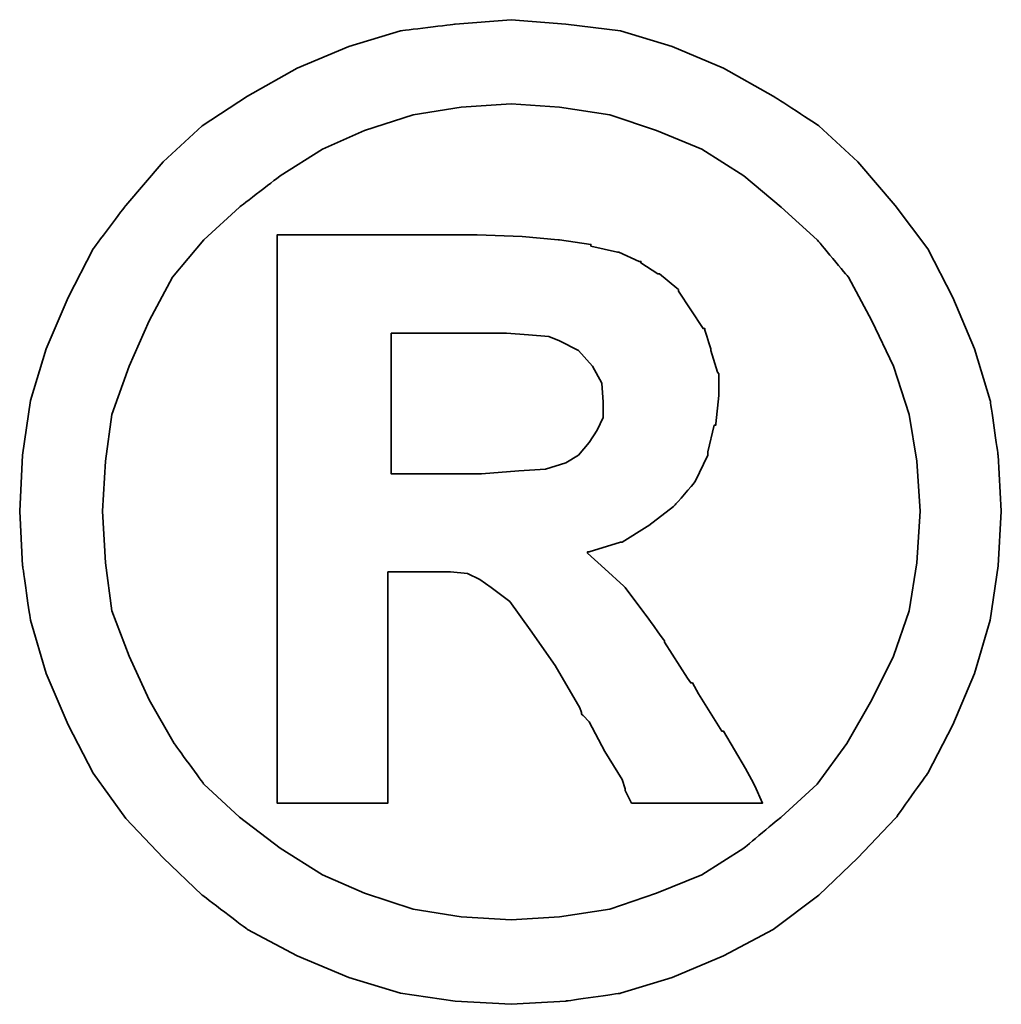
# Model space of a CAD drawing. Header units: millimetres. Extents: x 2891 to 6329, y -1599 to 860.
# Tile 47 of 256: x 3776.61 to 3778.29, y -1565.16 to -1563.47. Entities that reach past the tile are written whole.
import ezdxf

# ---------------------------------------------------------------- set-up
doc = ezdxf.new("R2010")
doc.units = ezdxf.units.MM
doc.layers.add('DIM', color=4, linetype='CONTINUOUS')
doc.layers.add('layer 1', color=7, linetype='CONTINUOUS')

# ---------------------------------------------------------------- blocks, each defined once
blk = doc.blocks.new('TBI MOTION logo(完整正式版)')
at = {"layer": 'layer 1', "color": 22, "lineweight": 35}
for points, knots in [([(81.20634, 4.98624), (81.20634, 4.98624), (81.18649, 5.32862), (81.18649, 5.32862), (81.18649, 5.32862), (81.18649, 5.32862), (81.13886, 5.66206), (81.13886, 5.66206), (81.13886, 5.66206), (81.13886, 5.66206), (81.04359, 5.97764), (81.04359, 5.97764), (81.04359, 5.97764), (81.04359, 5.97764), (80.91061, 6.29124), (80.91061, 6.29124), (80.91061, 6.29124), (80.91061, 6.29124), (80.75778, 6.58697), (80.75778, 6.58697), (80.75778, 6.58697), (80.75778, 6.58697), (80.5593, 6.85294), (80.5593, 6.85294), (80.5593, 6.85294), (80.5593, 6.85294), (80.33105, 7.1189), (80.33105, 7.1189), (80.33105, 7.1189), (80.33105, 7.1189), (80.09287, 7.33921), (80.09287, 7.33921), (80.09287, 7.33921), (80.09287, 7.33921), (79.815, 7.51982), (79.815, 7.51982), (79.815, 7.51982), (79.815, 7.51982), (79.51133, 7.69051), (79.51133, 7.69051), (79.51133, 7.69051), (79.51133, 7.69051), (79.19773, 7.8235), (79.19773, 7.8235), (79.19773, 7.8235), (79.19773, 7.8235), (78.88215, 7.91877), (78.88215, 7.91877), (78.88215, 7.91877), (78.88215, 7.91877), (78.54871, 7.95846), (78.54871, 7.95846), (78.54871, 7.95846), (78.54871, 7.95846), (78.21526, 7.98625), (78.21526, 7.98625), (78.21526, 7.98625), (78.21526, 7.98625), (77.87388, 7.95846), (77.87388, 7.95846), (77.87388, 7.95846), (77.87388, 7.95846), (77.54044, 7.91877), (77.54044, 7.91877), (77.54044, 7.91877), (77.54044, 7.91877), (77.22485, 7.8235), (77.22485, 7.8235), (77.22485, 7.8235), (77.22485, 7.8235), (76.91027, 7.69051), (76.91027, 7.69051), (76.91027, 7.69051), (76.91027, 7.69051), (76.6056, 7.51982), (76.6056, 7.51982), (76.6056, 7.51982), (76.6056, 7.51982), (76.32972, 7.33921), (76.32972, 7.33921), (76.32972, 7.33921), (76.32972, 7.33921), (76.09154, 7.1189), (76.09154, 7.1189), (76.09154, 7.1189), (76.09154, 7.1189), (75.86329, 6.85294), (75.86329, 6.85294), (75.86329, 6.85294), (75.86329, 6.85294), (75.66382, 6.58697), (75.66382, 6.58697), (75.66382, 6.58697), (75.66382, 6.58697), (75.51099, 6.29124), (75.51099, 6.29124), (75.51099, 6.29124), (75.51099, 6.29124), (75.37702, 5.97764), (75.37702, 5.97764), (75.37702, 5.97764), (75.37702, 5.97764), (75.28175, 5.66206), (75.28175, 5.66206), (75.28175, 5.66206), (75.28175, 5.66206), (75.23411, 5.32862), (75.23411, 5.32862), (75.23411, 5.32862), (75.23411, 5.32862), (75.21625, 4.98624), (75.21625, 4.98624), (75.21625, 4.98624), (75.21625, 4.98624), (75.23411, 4.6528), (75.23411, 4.6528), (75.23411, 4.6528), (75.23411, 4.6528), (75.28175, 4.32035), (75.28175, 4.32035), (75.28175, 4.32035), (75.28175, 4.32035), (75.37702, 3.99583), (75.37702, 3.99583), (75.37702, 3.99583), (75.37702, 3.99583), (75.51099, 3.68224), (75.51099, 3.68224), (75.51099, 3.68224), (75.51099, 3.68224), (75.66382, 3.38749), (75.66382, 3.38749), (75.66382, 3.38749), (75.66382, 3.38749), (75.86329, 3.10963), (75.86329, 3.10963), (75.86329, 3.10963), (75.86329, 3.10963), (76.09154, 2.87145), (76.09154, 2.87145), (76.09154, 2.87145), (76.09154, 2.87145), (76.32972, 2.6432), (76.32972, 2.6432), (76.32972, 2.6432), (76.32972, 2.6432), (76.6056, 2.43381), (76.6056, 2.43381), (76.6056, 2.43381), (76.6056, 2.43381), (76.91027, 2.27205), (76.91027, 2.27205), (76.91027, 2.27205), (76.91027, 2.27205), (77.22485, 2.13906), (77.22485, 2.13906), (77.22485, 2.13906), (77.22485, 2.13906), (77.54044, 2.0438), (77.54044, 2.0438), (77.54044, 2.0438), (77.54044, 2.0438), (77.87388, 1.99616), (77.87388, 1.99616), (77.87388, 1.99616), (77.87388, 1.99616), (78.21526, 1.97631), (78.21526, 1.97631), (78.21526, 1.97631), (78.21526, 1.97631), (78.54871, 1.99616), (78.54871, 1.99616), (78.54871, 1.99616), (78.54871, 1.99616), (78.88215, 2.0438), (78.88215, 2.0438), (78.88215, 2.0438), (78.88215, 2.0438), (79.19773, 2.13906), (79.19773, 2.13906), (79.19773, 2.13906), (79.19773, 2.13906), (79.51133, 2.27205), (79.51133, 2.27205), (79.51133, 2.27205), (79.51133, 2.27205), (79.815, 2.43381), (79.815, 2.43381), (79.815, 2.43381), (79.815, 2.43381), (80.09287, 2.6432), (80.09287, 2.6432), (80.09287, 2.6432), (80.09287, 2.6432), (80.33105, 2.87145), (80.33105, 2.87145), (80.33105, 2.87145), (80.33105, 2.87145), (80.5593, 3.10963), (80.5593, 3.10963), (80.5593, 3.10963), (80.5593, 3.10963), (80.75778, 3.38749), (80.75778, 3.38749), (80.75778, 3.38749), (80.75778, 3.38749), (80.91061, 3.68224), (80.91061, 3.68224), (80.91061, 3.68224), (80.91061, 3.68224), (81.04359, 3.99583), (81.04359, 3.99583), (81.04359, 3.99583), (81.04359, 3.99583), (81.13886, 4.32035), (81.13886, 4.32035), (81.13886, 4.32035), (81.13886, 4.32035), (81.18649, 4.6528), (81.18649, 4.6528), (81.18649, 4.6528), (81.18649, 4.6528), (81.20634, 4.98624), (81.20634, 4.98624)], [0, 0, 0, 0, 0.0178571, 0.0178571, 0.0178571, 0.0178572, 0.0357143, 0.0357143, 0.0357143, 0.0357143, 0.0535714, 0.0535714, 0.0535714, 0.0535714, 0.0714286, 0.0714286, 0.0714286, 0.0714286, 0.0892857, 0.0892857, 0.0892857, 0.0892857, 0.1071429, 0.1071429, 0.1071429, 0.1071429, 0.125, 0.125, 0.125, 0.125, 0.1428571, 0.1428571, 0.1428571, 0.1428572, 0.1607143, 0.1607143, 0.1607143, 0.1607143, 0.1785714, 0.1785714, 0.1785714, 0.1785714, 0.1964286, 0.1964286, 0.1964286, 0.1964286, 0.2142857, 0.2142857, 0.2142857, 0.2142857, 0.2321429, 0.2321429, 0.2321429, 0.2321429, 0.25, 0.25, 0.25, 0.25, 0.2678571, 0.2678571, 0.2678571, 0.2678572, 0.2857143, 0.2857143, 0.2857143, 0.2857143, 0.3035714, 0.3035714, 0.3035714, 0.3035714, 0.3214286, 0.3214286, 0.3214286, 0.3214286, 0.3392857, 0.3392857, 0.3392857, 0.3392857, 0.3571429, 0.3571429, 0.3571429, 0.3571429, 0.375, 0.375, 0.375, 0.375, 0.3928571, 0.3928571, 0.3928571, 0.3928572, 0.4107143, 0.4107143, 0.4107143, 0.4107143, 0.4285714, 0.4285714, 0.4285714, 0.4285714, 0.4464286, 0.4464286, 0.4464286, 0.4464286, 0.4642857, 0.4642857, 0.4642857, 0.4642857, 0.4821429, 0.4821429, 0.4821429, 0.4821429, 0.5, 0.5, 0.5, 0.5, 0.5178571, 0.5178571, 0.5178571, 0.5178572, 0.5357143, 0.5357143, 0.5357143, 0.5357143, 0.5535714, 0.5535714, 0.5535714, 0.5535714, 0.5714286, 0.5714286, 0.5714286, 0.5714286, 0.5892857, 0.5892857, 0.5892857, 0.5892857, 0.6071429, 0.6071429, 0.6071429, 0.6071429, 0.625, 0.625, 0.625, 0.625, 0.6428571, 0.6428571, 0.6428571, 0.6428572, 0.6607143, 0.6607143, 0.6607143, 0.6607143, 0.6785714, 0.6785714, 0.6785714, 0.6785714, 0.6964286, 0.6964286, 0.6964286, 0.6964286, 0.7142857, 0.7142857, 0.7142857, 0.7142857, 0.7321429, 0.7321429, 0.7321429, 0.7321429, 0.75, 0.75, 0.75, 0.75, 0.7678571, 0.7678571, 0.7678571, 0.7678572, 0.7857143, 0.7857143, 0.7857143, 0.7857143, 0.8035714, 0.8035714, 0.8035714, 0.8035714, 0.8214286, 0.8214286, 0.8214286, 0.8214286, 0.8392857, 0.8392857, 0.8392857, 0.8392857, 0.8571429, 0.8571429, 0.8571429, 0.8571429, 0.875, 0.875, 0.875, 0.875, 0.8928571, 0.8928571, 0.8928571, 0.8928572, 0.9107143, 0.9107143, 0.9107143, 0.9107143, 0.9285714, 0.9285714, 0.9285714, 0.9285714, 0.9464286, 0.9464286, 0.9464286, 0.9464286, 0.9642857, 0.9642857, 0.9642857, 0.9642857, 0.9821429, 0.9821429, 0.9821429, 0.9821429, 1, 1, 1, 1]), ([(80.71014, 4.98624), (80.71014, 4.98624), (80.69129, 5.29091), (80.69129, 5.29091), (80.69129, 5.29091), (80.69129, 5.29091), (80.64464, 5.57672), (80.64464, 5.57672), (80.64464, 5.57672), (80.64464, 5.57672), (80.54937, 5.87245), (80.54937, 5.87245), (80.54937, 5.87245), (80.54937, 5.87245), (80.41639, 6.14833), (80.41639, 6.14833), (80.41639, 6.14833), (80.41639, 6.14833), (80.27349, 6.41429), (80.27349, 6.41429), (80.27349, 6.41429), (80.27349, 6.41429), (80.08295, 6.64255), (80.08295, 6.64255), (80.08295, 6.64255), (80.08295, 6.64255), (79.86264, 6.84301), (79.86264, 6.84301), (79.86264, 6.84301), (79.86264, 6.84301), (79.63439, 7.03355), (79.63439, 7.03355), (79.63439, 7.03355), (79.63439, 7.03355), (79.37835, 7.1963), (79.37835, 7.1963), (79.37835, 7.1963), (79.37835, 7.1963), (79.10246, 7.30944), (79.10246, 7.30944), (79.10246, 7.30944), (79.10246, 7.30944), (78.81665, 7.40471), (78.81665, 7.40471), (78.81665, 7.40471), (78.81665, 7.40471), (78.511, 7.45234), (78.511, 7.45234), (78.511, 7.45234), (78.511, 7.45234), (78.21526, 7.47219), (78.21526, 7.47219), (78.21526, 7.47219), (78.21526, 7.47219), (77.9106, 7.45234), (77.9106, 7.45234), (77.9106, 7.45234), (77.9106, 7.45234), (77.61685, 7.40471), (77.61685, 7.40471), (77.61685, 7.40471), (77.61685, 7.40471), (77.32012, 7.30944), (77.32012, 7.30944), (77.32012, 7.30944), (77.32012, 7.30944), (77.06309, 7.1963), (77.06309, 7.1963), (77.06309, 7.1963), (77.06309, 7.1963), (76.80606, 7.03355), (76.80606, 7.03355), (76.80606, 7.03355), (76.80606, 7.03355), (76.55797, 6.84301), (76.55797, 6.84301), (76.55797, 6.84301), (76.55797, 6.84301), (76.34063, 6.64255), (76.34063, 6.64255), (76.34063, 6.64255), (76.34063, 6.64255), (76.1491, 6.41429), (76.1491, 6.41429), (76.1491, 6.41429), (76.1491, 6.41429), (76.0062, 6.14833), (76.0062, 6.14833), (76.0062, 6.14833), (76.0062, 6.14833), (75.88314, 5.87245), (75.88314, 5.87245), (75.88314, 5.87245), (75.88314, 5.87245), (75.77794, 5.57672), (75.77794, 5.57672), (75.77794, 5.57672), (75.77794, 5.57672), (75.73924, 5.29091), (75.73924, 5.29091), (75.73924, 5.29091), (75.73924, 5.29091), (75.72039, 4.98624), (75.72039, 4.98624), (75.72039, 4.98624), (75.72039, 4.98624), (75.73924, 4.67165), (75.73924, 4.67165), (75.73924, 4.67165), (75.73924, 4.67165), (75.77794, 4.37791), (75.77794, 4.37791), (75.77794, 4.37791), (75.77794, 4.37791), (75.88314, 4.10102), (75.88314, 4.10102), (75.88314, 4.10102), (75.88314, 4.10102), (76.0062, 3.83407), (76.0062, 3.83407), (76.0062, 3.83407), (76.0062, 3.83407), (76.15902, 3.56811), (76.15902, 3.56811), (76.15902, 3.56811), (76.15902, 3.56811), (76.34063, 3.32001), (76.34063, 3.32001), (76.34063, 3.32001), (76.34063, 3.32001), (76.55797, 3.11955), (76.55797, 3.11955), (76.55797, 3.11955), (76.55797, 3.11955), (76.80606, 2.92901), (76.80606, 2.92901), (76.80606, 2.92901), (76.80606, 2.92901), (77.06309, 2.76725), (77.06309, 2.76725), (77.06309, 2.76725), (77.06309, 2.76725), (77.32012, 2.65412), (77.32012, 2.65412), (77.32012, 2.65412), (77.32012, 2.65412), (77.61685, 2.55786), (77.61685, 2.55786), (77.61685, 2.55786), (77.61685, 2.55786), (77.9106, 2.51022), (77.9106, 2.51022), (77.9106, 2.51022), (77.9106, 2.51022), (78.21526, 2.49137), (78.21526, 2.49137), (78.21526, 2.49137), (78.21526, 2.49137), (78.511, 2.51022), (78.511, 2.51022), (78.511, 2.51022), (78.511, 2.51022), (78.81665, 2.55786), (78.81665, 2.55786), (78.81665, 2.55786), (78.81665, 2.55786), (79.10246, 2.65412), (79.10246, 2.65412), (79.10246, 2.65412), (79.10246, 2.65412), (79.37835, 2.76725), (79.37835, 2.76725), (79.37835, 2.76725), (79.37835, 2.76725), (79.63439, 2.92901), (79.63439, 2.92901), (79.63439, 2.92901), (79.63439, 2.92901), (79.86264, 3.11955), (79.86264, 3.11955), (79.86264, 3.11955), (79.86264, 3.11955), (80.08295, 3.32001), (80.08295, 3.32001), (80.08295, 3.32001), (80.08295, 3.32001), (80.26356, 3.56811), (80.26356, 3.56811), (80.26356, 3.56811), (80.26356, 3.56811), (80.41639, 3.83407), (80.41639, 3.83407), (80.41639, 3.83407), (80.41639, 3.83407), (80.54937, 4.10102), (80.54937, 4.10102), (80.54937, 4.10102), (80.54937, 4.10102), (80.64464, 4.37791), (80.64464, 4.37791), (80.64464, 4.37791), (80.64464, 4.37791), (80.69129, 4.67165), (80.69129, 4.67165), (80.69129, 4.67165), (80.69129, 4.67165), (80.71014, 4.98624), (80.71014, 4.98624)], [0, 0, 0, 0, 0.0192308, 0.0192308, 0.0192308, 0.0192308, 0.0384615, 0.0384615, 0.0384615, 0.0384615, 0.0576923, 0.0576923, 0.0576923, 0.0576923, 0.0769231, 0.0769231, 0.0769231, 0.0769231, 0.0961538, 0.0961538, 0.0961538, 0.0961539, 0.1153846, 0.1153846, 0.1153846, 0.1153846, 0.1346154, 0.1346154, 0.1346154, 0.1346154, 0.1538462, 0.1538462, 0.1538462, 0.1538462, 0.1730769, 0.1730769, 0.1730769, 0.1730769, 0.1923077, 0.1923077, 0.1923077, 0.1923077, 0.2115385, 0.2115385, 0.2115385, 0.2115385, 0.2307692, 0.2307692, 0.2307692, 0.2307692, 0.25, 0.25, 0.25, 0.25, 0.2692308, 0.2692308, 0.2692308, 0.2692308, 0.2884615, 0.2884615, 0.2884615, 0.2884615, 0.3076923, 0.3076923, 0.3076923, 0.3076923, 0.3269231, 0.3269231, 0.3269231, 0.3269231, 0.3461538, 0.3461538, 0.3461538, 0.3461539, 0.3653846, 0.3653846, 0.3653846, 0.3653846, 0.3846154, 0.3846154, 0.3846154, 0.3846154, 0.4038462, 0.4038462, 0.4038462, 0.4038462, 0.4230769, 0.4230769, 0.4230769, 0.4230769, 0.4423077, 0.4423077, 0.4423077, 0.4423077, 0.4615385, 0.4615385, 0.4615385, 0.4615385, 0.4807692, 0.4807692, 0.4807692, 0.4807692, 0.5, 0.5, 0.5, 0.5, 0.5192308, 0.5192308, 0.5192308, 0.5192308, 0.5384615, 0.5384615, 0.5384615, 0.5384615, 0.5576923, 0.5576923, 0.5576923, 0.5576923, 0.5769231, 0.5769231, 0.5769231, 0.5769231, 0.5961538, 0.5961538, 0.5961538, 0.5961539, 0.6153846, 0.6153846, 0.6153846, 0.6153846, 0.6346154, 0.6346154, 0.6346154, 0.6346154, 0.6538462, 0.6538462, 0.6538462, 0.6538462, 0.6730769, 0.6730769, 0.6730769, 0.6730769, 0.6923077, 0.6923077, 0.6923077, 0.6923077, 0.7115385, 0.7115385, 0.7115385, 0.7115385, 0.7307692, 0.7307692, 0.7307692, 0.7307692, 0.75, 0.75, 0.75, 0.75, 0.7692308, 0.7692308, 0.7692308, 0.7692308, 0.7884615, 0.7884615, 0.7884615, 0.7884615, 0.8076923, 0.8076923, 0.8076923, 0.8076923, 0.8269231, 0.8269231, 0.8269231, 0.8269231, 0.8461538, 0.8461538, 0.8461538, 0.8461539, 0.8653846, 0.8653846, 0.8653846, 0.8653846, 0.8846154, 0.8846154, 0.8846154, 0.8846154, 0.9038462, 0.9038462, 0.9038462, 0.9038462, 0.9230769, 0.9230769, 0.9230769, 0.9230769, 0.9423077, 0.9423077, 0.9423077, 0.9423077, 0.9615385, 0.9615385, 0.9615385, 0.9615385, 0.9807692, 0.9807692, 0.9807692, 0.9807692, 1, 1, 1, 1]), ([(76.78721, 3.2823), (76.78721, 3.2823), (76.78721, 3.32001), (76.78721, 3.32001), (76.78721, 3.32001), (76.78721, 3.32001), (76.78721, 3.42422), (76.78721, 3.42422), (76.78721, 3.42422), (76.78721, 3.42422), (76.78721, 3.59689), (76.78721, 3.59689), (76.78721, 3.59689), (76.78721, 3.59689), (76.78721, 3.80529), (76.78721, 3.80529), (76.78721, 3.80529), (76.78721, 3.80529), (76.78721, 4.0524), (76.78721, 4.0524), (76.78721, 4.0524), (76.78721, 4.0524), (76.78721, 4.32035), (76.78721, 4.32035), (76.78721, 4.32035), (76.78721, 4.32035), (76.78721, 4.92868), (76.78721, 4.92868), (76.78721, 4.92868), (76.78721, 4.92868), (76.78721, 5.53801), (76.78721, 5.53801), (76.78721, 5.53801), (76.78721, 5.53801), (76.78721, 5.82482), (76.78721, 5.82482), (76.78721, 5.82482), (76.78721, 5.82482), (76.78721, 6.07291), (76.78721, 6.07291), (76.78721, 6.07291), (76.78721, 6.07291), (76.78721, 6.30017), (76.78721, 6.30017), (76.78721, 6.30017), (76.78721, 6.30017), (76.78721, 6.45399), (76.78721, 6.45399), (76.78721, 6.45399), (76.78721, 6.45399), (76.78721, 6.5572), (76.78721, 6.5572), (76.78721, 6.5572), (76.78721, 6.5572), (76.78721, 6.59689), (76.78721, 6.59689), (76.78721, 6.59689), (76.78721, 6.59689), (76.78721, 6.67232), (76.78721, 6.67232), (76.78721, 6.67232), (76.78721, 6.67232), (76.8537, 6.67232), (76.8537, 6.67232), (76.8537, 6.67232), (76.8537, 6.67232), (76.87355, 6.67232), (76.87355, 6.67232), (76.87355, 6.67232), (76.87355, 6.67232), (76.91027, 6.67232), (76.91027, 6.67232), (76.91027, 6.67232), (76.91027, 6.67232), (77.04424, 6.67232), (77.04424, 6.67232), (77.04424, 6.67232), (77.04424, 6.67232), (77.22485, 6.67232), (77.22485, 6.67232), (77.22485, 6.67232), (77.22485, 6.67232), (77.43524, 6.67232), (77.43524, 6.67232), (77.43524, 6.67232), (77.43524, 6.67232), (77.65357, 6.67232), (77.65357, 6.67232), (77.65357, 6.67232), (77.65357, 6.67232), (77.82625, 6.67232), (77.82625, 6.67232), (77.82625, 6.67232), (77.82625, 6.67232), (77.94037, 6.67232), (77.94037, 6.67232), (77.94037, 6.67232), (77.94037, 6.67232), (77.97709, 6.67232), (77.97709, 6.67232), (77.97709, 6.67232), (77.97709, 6.67232), (77.99694, 6.67232), (77.99694, 6.67232), (77.99694, 6.67232), (77.99694, 6.67232), (78.00686, 6.67232), (78.00686, 6.67232), (78.00686, 6.67232), (78.00686, 6.67232), (78.28275, 6.6624), (78.28275, 6.6624), (78.28275, 6.6624), (78.28275, 6.6624), (78.50107, 6.64255), (78.50107, 6.64255), (78.50107, 6.64255), (78.50107, 6.64255), (78.511, 6.64255), (78.511, 6.64255), (78.511, 6.64255), (78.511, 6.64255), (78.70154, 6.61476), (78.70154, 6.61476), (78.70154, 6.61476), (78.70154, 6.61476), (78.70154, 6.60483), (78.70154, 6.60483), (78.70154, 6.60483), (78.70154, 6.60483), (78.86429, 6.56713), (78.86429, 6.56713), (78.86429, 6.56713), (78.86429, 6.56713), (78.87223, 6.56713), (78.87223, 6.56713), (78.87223, 6.56713), (78.87223, 6.56713), (78.99727, 6.51056), (78.99727, 6.51056), (78.99727, 6.51056), (78.99727, 6.51056), (79.00719, 6.51056), (79.00719, 6.51056), (79.00719, 6.51056), (79.00719, 6.51056), (79.00719, 6.50162), (79.00719, 6.50162), (79.00719, 6.50162), (79.00719, 6.50162), (79.1104, 6.43415), (79.1104, 6.43415), (79.1104, 6.43415), (79.1104, 6.43415), (79.12132, 6.43415), (79.12132, 6.43415), (79.12132, 6.43415), (79.12132, 6.43415), (79.22552, 6.34781), (79.22552, 6.34781), (79.22552, 6.34781), (79.22552, 6.34781), (79.23544, 6.33888), (79.23544, 6.33888), (79.23544, 6.33888), (79.23544, 6.33888), (79.23544, 6.32895), (79.23544, 6.32895), (79.23544, 6.32895), (79.23544, 6.32895), (79.31087, 6.21483), (79.31087, 6.21483), (79.31087, 6.21483), (79.31087, 6.21483), (79.38629, 6.1007), (79.38629, 6.1007), (79.38629, 6.1007), (79.38629, 6.1007), (79.3972, 6.1007), (79.3972, 6.1007), (79.3972, 6.1007), (79.3972, 6.1007), (79.3972, 6.09078), (79.3972, 6.09078), (79.3972, 6.09078), (79.3972, 6.09078), (79.43392, 5.97764), (79.43392, 5.97764), (79.43392, 5.97764), (79.43392, 5.97764), (79.43392, 5.96772), (79.43392, 5.96772), (79.43392, 5.96772), (79.43392, 5.96772), (79.47362, 5.83474), (79.47362, 5.83474), (79.47362, 5.83474), (79.47362, 5.83474), (79.48156, 5.82482), (79.48156, 5.82482), (79.48156, 5.82482), (79.48156, 5.82482), (79.48156, 5.69977), (79.48156, 5.69977), (79.48156, 5.69977), (79.48156, 5.69977), (79.48156, 5.69183), (79.48156, 5.69183), (79.48156, 5.69183), (79.48156, 5.69183), (79.4637, 5.51915), (79.4637, 5.51915), (79.4637, 5.51915), (79.4637, 5.51915), (79.4637, 5.51122), (79.4637, 5.51122), (79.4637, 5.51122), (79.4637, 5.51122), (79.45377, 5.51122), (79.45377, 5.51122), (79.45377, 5.51122), (79.45377, 5.51122), (79.41507, 5.34847), (79.41507, 5.34847), (79.41507, 5.34847), (79.41507, 5.34847), (79.41507, 5.33854), (79.41507, 5.33854), (79.41507, 5.33854), (79.41507, 5.33854), (79.41507, 5.32862), (79.41507, 5.32862), (79.41507, 5.32862), (79.41507, 5.32862), (79.33865, 5.16785), (79.33865, 5.16785), (79.33865, 5.16785), (79.33865, 5.16785), (79.33071, 5.15693), (79.33071, 5.15693), (79.33071, 5.15693), (79.33071, 5.15693), (79.2156, 5.02495), (79.2156, 5.02495), (79.2156, 5.02495), (79.2156, 5.02495), (79.20567, 5.01502), (79.20567, 5.01502), (79.20567, 5.01502), (79.20567, 5.01502), (79.05483, 4.89991), (79.05483, 4.89991), (79.05483, 4.89991), (79.05483, 4.89991), (79.04491, 4.89197), (79.04491, 4.89197), (79.04491, 4.89197), (79.04491, 4.89197), (78.89208, 4.7967), (78.89208, 4.7967), (78.89208, 4.7967), (78.89208, 4.7967), (78.88215, 4.7967), (78.88215, 4.7967), (78.88215, 4.7967), (78.88215, 4.7967), (78.69161, 4.73913), (78.69161, 4.73913), (78.69161, 4.73913), (78.69161, 4.73913), (78.68169, 4.73913), (78.68169, 4.73913), (78.68169, 4.73913), (78.68169, 4.73913), (78.68169, 4.72921), (78.68169, 4.72921), (78.68169, 4.72921), (78.68169, 4.72921), (78.78688, 4.63394), (78.78688, 4.63394), (78.78688, 4.63394), (78.78688, 4.63394), (78.902, 4.52875), (78.902, 4.52875), (78.902, 4.52875), (78.902, 4.52875), (78.91093, 4.52081), (78.91093, 4.52081), (78.91093, 4.52081), (78.91093, 4.52081), (79.02506, 4.36798), (79.02506, 4.36798), (79.02506, 4.36798), (79.02506, 4.36798), (79.1501, 4.1953), (79.1501, 4.1953), (79.1501, 4.1953), (79.1501, 4.1953), (79.1501, 4.18736), (79.1501, 4.18736), (79.1501, 4.18736), (79.1501, 4.18736), (79.29201, 3.96705), (79.29201, 3.96705), (79.29201, 3.96705), (79.29201, 3.96705), (79.31087, 3.93828), (79.31087, 3.93828), (79.31087, 3.93828), (79.31087, 3.93828), (79.32079, 3.93828), (79.32079, 3.93828), (79.32079, 3.93828), (79.32079, 3.93828), (79.3585, 3.87178), (79.3585, 3.87178), (79.3585, 3.87178), (79.3585, 3.87178), (79.50141, 3.64353), (79.50141, 3.64353), (79.50141, 3.64353), (79.50141, 3.64353), (79.51133, 3.64353), (79.51133, 3.64353), (79.51133, 3.64353), (79.51133, 3.64353), (79.64431, 3.41528), (79.64431, 3.41528), (79.64431, 3.41528), (79.64431, 3.41528), (79.68202, 3.3478), (79.68202, 3.3478), (79.68202, 3.3478), (79.68202, 3.3478), (79.70187, 3.31009), (79.70187, 3.31009), (79.70187, 3.31009), (79.70187, 3.31009), (79.7495, 3.2049), (79.7495, 3.2049), (79.7495, 3.2049), (79.7495, 3.2049), (79.64431, 3.2049), (79.64431, 3.2049), (79.64431, 3.2049), (79.64431, 3.2049), (79.62546, 3.2049), (79.62546, 3.2049), (79.62546, 3.2049), (79.62546, 3.2049), (79.53912, 3.2049), (79.53912, 3.2049), (79.53912, 3.2049), (79.53912, 3.2049), (79.31087, 3.2049), (79.31087, 3.2049), (79.31087, 3.2049), (79.31087, 3.2049), (79.08262, 3.2049), (79.08262, 3.2049), (79.08262, 3.2049), (79.08262, 3.2049), (79.00719, 3.2049), (79.00719, 3.2049), (79.00719, 3.2049), (79.00719, 3.2049), (78.98735, 3.2049), (78.98735, 3.2049), (78.98735, 3.2049), (78.98735, 3.2049), (78.94964, 3.2049), (78.94964, 3.2049), (78.94964, 3.2049), (78.94964, 3.2049), (78.92979, 3.24459), (78.92979, 3.24459), (78.92979, 3.24459), (78.92979, 3.24459), (78.91093, 3.2823), (78.91093, 3.2823), (78.91093, 3.2823), (78.91093, 3.2823), (78.91093, 3.29223), (78.91093, 3.29223), (78.91093, 3.29223), (78.91093, 3.29223), (78.89208, 3.3478), (78.89208, 3.3478), (78.89208, 3.3478), (78.89208, 3.3478), (78.78688, 3.52048), (78.78688, 3.52048), (78.78688, 3.52048), (78.78688, 3.52048), (78.69161, 3.7001), (78.69161, 3.7001), (78.69161, 3.7001), (78.69161, 3.7001), (78.6539, 3.7388), (78.6539, 3.7388), (78.6539, 3.7388), (78.6539, 3.7388), (78.64398, 3.74873), (78.64398, 3.74873), (78.64398, 3.74873), (78.64398, 3.74873), (78.64398, 3.75766), (78.64398, 3.75766), (78.64398, 3.75766), (78.64398, 3.75766), (78.63405, 3.78644), (78.63405, 3.78644), (78.63405, 3.78644), (78.63405, 3.78644), (78.48321, 4.04347), (78.48321, 4.04347), (78.48321, 4.04347), (78.48321, 4.04347), (78.33038, 4.2618), (78.33038, 4.2618), (78.33038, 4.2618), (78.33038, 4.2618), (78.20732, 4.43447), (78.20732, 4.43447), (78.20732, 4.43447), (78.20732, 4.43447), (78.09221, 4.52081), (78.09221, 4.52081), (78.09221, 4.52081), (78.09221, 4.52081), (78.02472, 4.56845), (78.02472, 4.56845), (78.02472, 4.56845), (78.02472, 4.56845), (77.9493, 4.60616), (77.9493, 4.60616), (77.9493, 4.60616), (77.9493, 4.60616), (77.8451, 4.61608), (77.8451, 4.61608), (77.8451, 4.61608), (77.8451, 4.61608), (77.71113, 4.61608), (77.71113, 4.61608), (77.71113, 4.61608), (77.71113, 4.61608), (77.69128, 4.61608), (77.69128, 4.61608), (77.69128, 4.61608), (77.69128, 4.61608), (77.67342, 4.61608), (77.67342, 4.61608), (77.67342, 4.61608), (77.67342, 4.61608), (77.5583, 4.61608), (77.5583, 4.61608), (77.5583, 4.61608), (77.5583, 4.61608), (77.46303, 4.61608), (77.46303, 4.61608), (77.46303, 4.61608), (77.46303, 4.61608), (77.46303, 4.54761), (77.46303, 4.54761), (77.46303, 4.54761), (77.46303, 4.54761), (77.46303, 4.47318), (77.46303, 4.47318), (77.46303, 4.47318), (77.46303, 4.47318), (77.46303, 4.24294), (77.46303, 4.24294), (77.46303, 4.24294), (77.46303, 4.24294), (77.46303, 3.99583), (77.46303, 3.99583), (77.46303, 3.99583), (77.46303, 3.99583), (77.46303, 3.72888), (77.46303, 3.72888), (77.46303, 3.72888), (77.46303, 3.72888), (77.46303, 3.51055), (77.46303, 3.51055), (77.46303, 3.51055), (77.46303, 3.51055), (77.46303, 3.42422), (77.46303, 3.42422), (77.46303, 3.42422), (77.46303, 3.42422), (77.46303, 3.35773), (77.46303, 3.35773), (77.46303, 3.35773), (77.46303, 3.35773), (77.46303, 3.30017), (77.46303, 3.30017), (77.46303, 3.30017), (77.46303, 3.30017), (77.46303, 3.2823), (77.46303, 3.2823), (77.46303, 3.2823), (77.46303, 3.2823), (77.46303, 3.2049), (77.46303, 3.2049), (77.46303, 3.2049), (77.46303, 3.2049), (77.39753, 3.2049), (77.39753, 3.2049), (77.39753, 3.2049), (77.39753, 3.2049), (77.37768, 3.2049), (77.37768, 3.2049), (77.37768, 3.2049), (77.37768, 3.2049), (77.32012, 3.2049), (77.32012, 3.2049), (77.32012, 3.2049), (77.32012, 3.2049), (77.12165, 3.2049), (77.12165, 3.2049), (77.12165, 3.2049), (77.12165, 3.2049), (76.94897, 3.2049), (76.94897, 3.2049), (76.94897, 3.2049), (76.94897, 3.2049), (76.8924, 3.2049), (76.8924, 3.2049), (76.8924, 3.2049), (76.8924, 3.2049), (76.8537, 3.2049), (76.8537, 3.2049), (76.8537, 3.2049), (76.8537, 3.2049), (76.78721, 3.2049), (76.78721, 3.2049), (76.78721, 3.2049), (76.78721, 3.2049), (76.78721, 3.2823), (76.78721, 3.2823)], [0, 0, 0, 0, 0.0074074, 0.0074074, 0.0074074, 0.0074074, 0.0148148, 0.0148148, 0.0148148, 0.0148148, 0.0222222, 0.0222222, 0.0222222, 0.0222222, 0.0296296, 0.0296296, 0.0296296, 0.0296296, 0.037037, 0.037037, 0.037037, 0.037037, 0.0444444, 0.0444444, 0.0444444, 0.0444445, 0.0518519, 0.0518519, 0.0518519, 0.0518519, 0.0592593, 0.0592593, 0.0592593, 0.0592593, 0.0666667, 0.0666667, 0.0666667, 0.0666667, 0.0740741, 0.0740741, 0.0740741, 0.0740741, 0.0814815, 0.0814815, 0.0814815, 0.0814815, 0.0888889, 0.0888889, 0.0888889, 0.0888889, 0.0962963, 0.0962963, 0.0962963, 0.0962963, 0.1037037, 0.1037037, 0.1037037, 0.1037037, 0.1111111, 0.1111111, 0.1111111, 0.1111111, 0.1185185, 0.1185185, 0.1185185, 0.1185185, 0.1259259, 0.1259259, 0.1259259, 0.1259259, 0.1333333, 0.1333333, 0.1333333, 0.1333333, 0.1407407, 0.1407407, 0.1407407, 0.1407408, 0.1481481, 0.1481481, 0.1481481, 0.1481482, 0.1555556, 0.1555556, 0.1555556, 0.1555556, 0.162963, 0.162963, 0.162963, 0.162963, 0.1703704, 0.1703704, 0.1703704, 0.1703704, 0.1777778, 0.1777778, 0.1777778, 0.1777778, 0.1851852, 0.1851852, 0.1851852, 0.1851852, 0.1925926, 0.1925926, 0.1925926, 0.1925926, 0.2, 0.2, 0.2, 0.2, 0.2074074, 0.2074074, 0.2074074, 0.2074074, 0.2148148, 0.2148148, 0.2148148, 0.2148148, 0.2222222, 0.2222222, 0.2222222, 0.2222222, 0.2296296, 0.2296296, 0.2296296, 0.2296296, 0.237037, 0.237037, 0.237037, 0.237037, 0.2444444, 0.2444444, 0.2444444, 0.2444445, 0.2518519, 0.2518519, 0.2518519, 0.2518519, 0.2592593, 0.2592593, 0.2592593, 0.2592593, 0.2666667, 0.2666667, 0.2666667, 0.2666667, 0.2740741, 0.2740741, 0.2740741, 0.2740741, 0.2814815, 0.2814815, 0.2814815, 0.2814815, 0.2888889, 0.2888889, 0.2888889, 0.2888889, 0.2962963, 0.2962963, 0.2962963, 0.2962963, 0.3037037, 0.3037037, 0.3037037, 0.3037037, 0.3111111, 0.3111111, 0.3111111, 0.3111111, 0.3185185, 0.3185185, 0.3185185, 0.3185185, 0.3259259, 0.3259259, 0.3259259, 0.3259259, 0.3333333, 0.3333333, 0.3333333, 0.3333333, 0.3407407, 0.3407407, 0.3407407, 0.3407408, 0.3481481, 0.3481481, 0.3481481, 0.3481482, 0.3555556, 0.3555556, 0.3555556, 0.3555556, 0.362963, 0.362963, 0.362963, 0.362963, 0.3703704, 0.3703704, 0.3703704, 0.3703704, 0.3777778, 0.3777778, 0.3777778, 0.3777778, 0.3851852, 0.3851852, 0.3851852, 0.3851852, 0.3925926, 0.3925926, 0.3925926, 0.3925926, 0.4, 0.4, 0.4, 0.4, 0.4074074, 0.4074074, 0.4074074, 0.4074074, 0.4148148, 0.4148148, 0.4148148, 0.4148148, 0.4222222, 0.4222222, 0.4222222, 0.4222222, 0.4296296, 0.4296296, 0.4296296, 0.4296296, 0.437037, 0.437037, 0.437037, 0.437037, 0.4444444, 0.4444444, 0.4444444, 0.4444445, 0.4518519, 0.4518519, 0.4518519, 0.4518519, 0.4592593, 0.4592593, 0.4592593, 0.4592593, 0.4666667, 0.4666667, 0.4666667, 0.4666667, 0.4740741, 0.4740741, 0.4740741, 0.4740741, 0.4814815, 0.4814815, 0.4814815, 0.4814815, 0.4888889, 0.4888889, 0.4888889, 0.4888889, 0.4962963, 0.4962963, 0.4962963, 0.4962963, 0.5037037, 0.5037037, 0.5037037, 0.5037037, 0.5111111, 0.5111111, 0.5111111, 0.5111111, 0.5185185, 0.5185185, 0.5185185, 0.5185185, 0.5259259, 0.5259259, 0.5259259, 0.5259259, 0.5333333, 0.5333333, 0.5333333, 0.5333333, 0.5407407, 0.5407407, 0.5407407, 0.5407408, 0.5481481, 0.5481481, 0.5481481, 0.5481482, 0.5555556, 0.5555556, 0.5555556, 0.5555556, 0.562963, 0.562963, 0.562963, 0.562963, 0.5703704, 0.5703704, 0.5703704, 0.5703704, 0.5777778, 0.5777778, 0.5777778, 0.5777778, 0.5851852, 0.5851852, 0.5851852, 0.5851852, 0.5925926, 0.5925926, 0.5925926, 0.5925926, 0.6, 0.6, 0.6, 0.6, 0.6074074, 0.6074074, 0.6074074, 0.6074074, 0.6148148, 0.6148148, 0.6148148, 0.6148148, 0.6222222, 0.6222222, 0.6222222, 0.6222222, 0.6296296, 0.6296296, 0.6296296, 0.6296296, 0.637037, 0.637037, 0.637037, 0.637037, 0.6444444, 0.6444444, 0.6444444, 0.6444445, 0.6518519, 0.6518519, 0.6518519, 0.6518519, 0.6592593, 0.6592593, 0.6592593, 0.6592593, 0.6666667, 0.6666667, 0.6666667, 0.6666667, 0.6740741, 0.6740741, 0.6740741, 0.6740741, 0.6814815, 0.6814815, 0.6814815, 0.6814815, 0.6888889, 0.6888889, 0.6888889, 0.6888889, 0.6962963, 0.6962963, 0.6962963, 0.6962963, 0.7037037, 0.7037037, 0.7037037, 0.7037037, 0.7111111, 0.7111111, 0.7111111, 0.7111111, 0.7185185, 0.7185185, 0.7185185, 0.7185185, 0.7259259, 0.7259259, 0.7259259, 0.7259259, 0.7333333, 0.7333333, 0.7333333, 0.7333333, 0.7407407, 0.7407407, 0.7407407, 0.7407408, 0.7481481, 0.7481481, 0.7481481, 0.7481482, 0.7555556, 0.7555556, 0.7555556, 0.7555556, 0.762963, 0.762963, 0.762963, 0.762963, 0.7703704, 0.7703704, 0.7703704, 0.7703704, 0.7777778, 0.7777778, 0.7777778, 0.7777778, 0.7851852, 0.7851852, 0.7851852, 0.7851852, 0.7925926, 0.7925926, 0.7925926, 0.7925926, 0.8, 0.8, 0.8, 0.8, 0.8074074, 0.8074074, 0.8074074, 0.8074074, 0.8148148, 0.8148148, 0.8148148, 0.8148148, 0.8222222, 0.8222222, 0.8222222, 0.8222222, 0.8296296, 0.8296296, 0.8296296, 0.8296296, 0.837037, 0.837037, 0.837037, 0.837037, 0.8444444, 0.8444444, 0.8444444, 0.8444445, 0.8518519, 0.8518519, 0.8518519, 0.8518519, 0.8592593, 0.8592593, 0.8592593, 0.8592593, 0.8666667, 0.8666667, 0.8666667, 0.8666667, 0.8740741, 0.8740741, 0.8740741, 0.8740741, 0.8814815, 0.8814815, 0.8814815, 0.8814815, 0.8888889, 0.8888889, 0.8888889, 0.8888889, 0.8962963, 0.8962963, 0.8962963, 0.8962963, 0.9037037, 0.9037037, 0.9037037, 0.9037037, 0.9111111, 0.9111111, 0.9111111, 0.9111111, 0.9185185, 0.9185185, 0.9185185, 0.9185185, 0.9259259, 0.9259259, 0.9259259, 0.9259259, 0.9333333, 0.9333333, 0.9333333, 0.9333333, 0.9407407, 0.9407407, 0.9407407, 0.9407408, 0.9481481, 0.9481481, 0.9481481, 0.9481482, 0.9555556, 0.9555556, 0.9555556, 0.9555556, 0.962963, 0.962963, 0.962963, 0.962963, 0.9703704, 0.9703704, 0.9703704, 0.9703704, 0.9777778, 0.9777778, 0.9777778, 0.9777778, 0.9851852, 0.9851852, 0.9851852, 0.9851852, 0.9925926, 0.9925926, 0.9925926, 0.9925926, 1, 1, 1, 1]), ([(77.48288, 6.07291), (77.48288, 6.07291), (77.48288, 5.99551), (77.48288, 5.99551), (77.48288, 5.99551), (77.48288, 5.99551), (77.48288, 5.82482), (77.48288, 5.82482), (77.48288, 5.82482), (77.48288, 5.82482), (77.48288, 5.63328), (77.48288, 5.63328), (77.48288, 5.63328), (77.48288, 5.63328), (77.48288, 5.46358), (77.48288, 5.46358), (77.48288, 5.46358), (77.48288, 5.46358), (77.48288, 5.29091), (77.48288, 5.29091), (77.48288, 5.29091), (77.48288, 5.29091), (77.48288, 5.21449), (77.48288, 5.21449), (77.48288, 5.21449), (77.48288, 5.21449), (77.50074, 5.21449), (77.50074, 5.21449), (77.50074, 5.21449), (77.50074, 5.21449), (77.71113, 5.21449), (77.71113, 5.21449), (77.71113, 5.21449), (77.71113, 5.21449), (77.94037, 5.21449), (77.94037, 5.21449), (77.94037, 5.21449), (77.94037, 5.21449), (78.01579, 5.21449), (78.01579, 5.21449), (78.01579, 5.21449), (78.01579, 5.21449), (78.03465, 5.21449), (78.03465, 5.21449), (78.03465, 5.21449), (78.03465, 5.21449), (78.2629, 5.23335), (78.2629, 5.23335), (78.2629, 5.23335), (78.2629, 5.23335), (78.42565, 5.24327), (78.42565, 5.24327), (78.42565, 5.24327), (78.42565, 5.24327), (78.54871, 5.28098), (78.54871, 5.28098), (78.54871, 5.28098), (78.54871, 5.28098), (78.62611, 5.32862), (78.62611, 5.32862), (78.62611, 5.32862), (78.62611, 5.32862), (78.69161, 5.40503), (78.69161, 5.40503), (78.69161, 5.40503), (78.69161, 5.40503), (78.73925, 5.48145), (78.73925, 5.48145), (78.73925, 5.48145), (78.73925, 5.48145), (78.77696, 5.55885), (78.77696, 5.55885), (78.77696, 5.55885), (78.77696, 5.55885), (78.77696, 5.65214), (78.77696, 5.65214), (78.77696, 5.65214), (78.77696, 5.65214), (78.76902, 5.76726), (78.76902, 5.76726), (78.76902, 5.76726), (78.76902, 5.76726), (78.71146, 5.87245), (78.71146, 5.87245), (78.71146, 5.87245), (78.71146, 5.87245), (78.62611, 5.96772), (78.62611, 5.96772), (78.62611, 5.96772), (78.62611, 5.96772), (78.511, 6.02528), (78.511, 6.02528), (78.511, 6.02528), (78.511, 6.02528), (78.44451, 6.05306), (78.44451, 6.05306), (78.44451, 6.05306), (78.44451, 6.05306), (78.32046, 6.06299), (78.32046, 6.06299), (78.32046, 6.06299), (78.32046, 6.06299), (78.18748, 6.07291), (78.18748, 6.07291), (78.18748, 6.07291), (78.18748, 6.07291), (77.99694, 6.07291), (77.99694, 6.07291), (77.99694, 6.07291), (77.99694, 6.07291), (77.97709, 6.07291), (77.97709, 6.07291), (77.97709, 6.07291), (77.97709, 6.07291), (77.90167, 6.07291), (77.90167, 6.07291), (77.90167, 6.07291), (77.90167, 6.07291), (77.69128, 6.07291), (77.69128, 6.07291), (77.69128, 6.07291), (77.69128, 6.07291), (77.50074, 6.07291), (77.50074, 6.07291), (77.50074, 6.07291), (77.50074, 6.07291), (77.48288, 6.07291), (77.48288, 6.07291)], [0, 0, 0, 0, 0.03125, 0.03125, 0.03125, 0.03125, 0.0625, 0.0625, 0.0625, 0.0625, 0.09375, 0.09375, 0.09375, 0.09375, 0.125, 0.125, 0.125, 0.125, 0.15625, 0.15625, 0.15625, 0.15625, 0.1875, 0.1875, 0.1875, 0.1875, 0.21875, 0.21875, 0.21875, 0.21875, 0.25, 0.25, 0.25, 0.25, 0.28125, 0.28125, 0.28125, 0.28125, 0.3125, 0.3125, 0.3125, 0.3125, 0.34375, 0.34375, 0.34375, 0.34375, 0.375, 0.375, 0.375, 0.375, 0.40625, 0.40625, 0.40625, 0.40625, 0.4375, 0.4375, 0.4375, 0.4375, 0.46875, 0.46875, 0.46875, 0.46875, 0.5, 0.5, 0.5, 0.5, 0.53125, 0.53125, 0.53125, 0.53125, 0.5625, 0.5625, 0.5625, 0.5625, 0.59375, 0.59375, 0.59375, 0.59375, 0.625, 0.625, 0.625, 0.625, 0.65625, 0.65625, 0.65625, 0.65625, 0.6875, 0.6875, 0.6875, 0.6875, 0.71875, 0.71875, 0.71875, 0.71875, 0.75, 0.75, 0.75, 0.75, 0.78125, 0.78125, 0.78125, 0.78125, 0.8125, 0.8125, 0.8125, 0.8125, 0.84375, 0.84375, 0.84375, 0.84375, 0.875, 0.875, 0.875, 0.875, 0.90625, 0.90625, 0.90625, 0.90625, 0.9375, 0.9375, 0.9375, 0.9375, 0.96875, 0.96875, 0.96875, 0.96875, 1, 1, 1, 1])]:
    blk.add_open_spline(points, degree=3, knots=knots, dxfattribs=at)

msp = doc.modelspace()

# ---------------------------------------------------------------- block references
at = {"layer": 'DIM', "color": 7, "xscale": 0.2802190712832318, "yscale": 0.2802190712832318, "zscale": 0.2802190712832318}
msp.add_blockref('TBI MOTION logo(完整正式版)', (3755.532, -1565.7126), dxfattribs=at)

doc.saveas('drawing.dxf')
